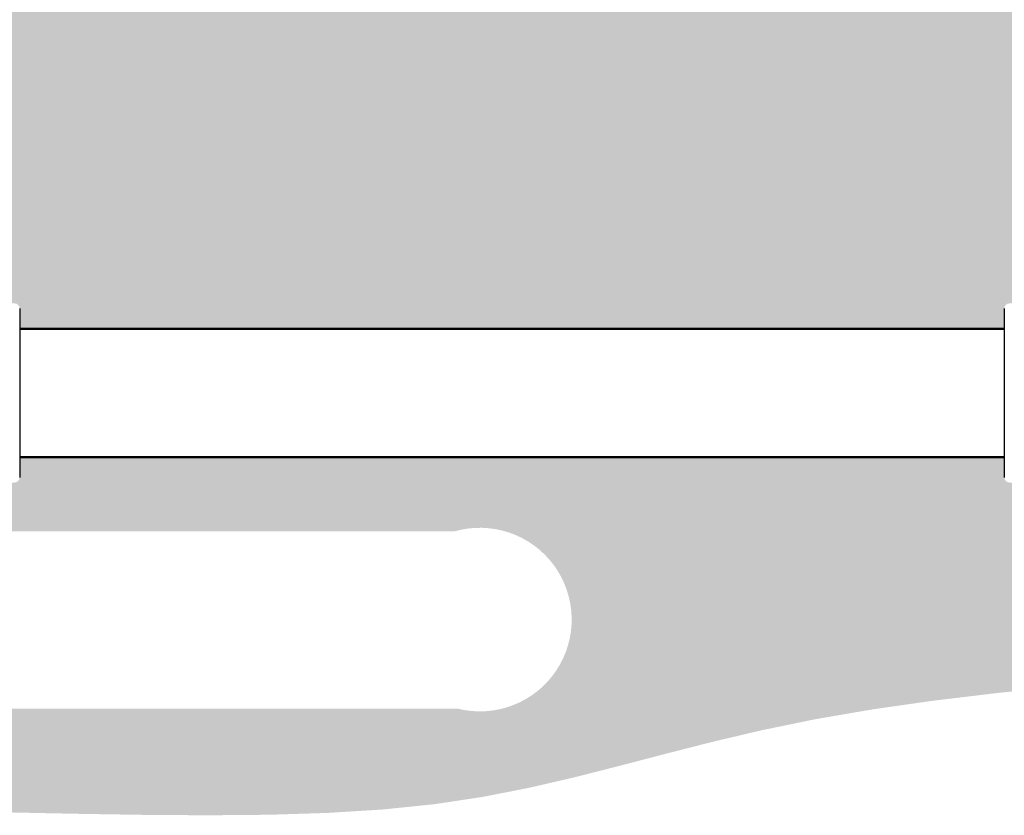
# Model space of a CAD drawing. Extents: x -118729 to -53705, y 33529 to 45095.
# Tile 56 of 83: x -60553 to -60093, y 35330 to 35702. Entities that reach past the tile are written whole.
import ezdxf

# ---------------------------------------------------------------- set-up
doc = ezdxf.new("R2010")
doc.units = 0
doc.header["$LTSCALE"] = 10
doc.header["$MEASUREMENT"] = 0
doc.linetypes.add('phl_thick', pattern=[0])
doc.layers.add('AM_0', color=7, linetype='CONTINUOUS', lineweight=50)
doc.layers.add('AM_8', color=1, linetype='CONTINUOUS', lineweight=25)
doc.layers.add('projection', color=7, linetype='CONTINUOUS')

msp = doc.modelspace()

# ---------------------------------------------------------------- hatches: boundary and pattern name
at = {"layer": 'AM_8'}
h = msp.add_hatch(dxfattribs=at)
h.set_pattern_fill('HEX', color=9, scale=1.600000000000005, angle=45, style=0)
h.set_pattern_definition([(45, (-46406.56915548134, 36684.14023366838), (-6.221703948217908, 6.221703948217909), [5.080000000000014, -10.16000000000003]), (165, (-46406.56915548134, 36684.14023366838), (-2.277301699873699, -8.499005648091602), [5.08, -10.16]), (104.9999999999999, (-46402.97705303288, 36687.73233611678), (-8.499005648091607, -2.277301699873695), [5.08, -10.16])])
edge = h.paths.add_edge_path(flags=16)
edge.add_line((-59825.65901947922, 35580.71476859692), (-59825.65901947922, 35580.56656859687))
edge.add_line((-59825.65901947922, 35580.56656859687), (-59824.23933547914, 35581.98625259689))
edge.add_line((-59824.23933547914, 35581.98625259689), (-59823.32782928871, 35581.07474846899))
edge.add_arc((-59774.45901947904, 35527.11476859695), 72.79999999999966, 92.8344637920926, 132.1655355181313, ccw=False)
edge.add_line((-59778.05901947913, 35599.82570312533), (-59778.05901947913, 35601.11476859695))
edge.add_line((-59778.05901947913, 35601.11476859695), (-59770.85901947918, 35601.11476859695))
edge.add_line((-59770.85901947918, 35601.11476859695), (-59770.85901947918, 35599.82570312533))
edge.add_arc((-59774.45901947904, 35527.11476859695), 72.79999999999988, 47.83446448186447, 87.1655362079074, ccw=False)
edge.add_line((-59725.59020966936, 35581.07474846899), (-59724.67870347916, 35581.98625259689))
edge.add_line((-59724.67870347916, 35581.98625259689), (-59719.58753547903, 35576.89508459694))
edge.add_line((-59719.58753547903, 35576.89508459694), (-59720.49903960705, 35575.98357840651))
edge.add_arc((-59774.45901947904, 35527.11476859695), 72.80000000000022, 2.8344637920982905, 42.16553551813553, ccw=False)
edge.add_line((-59701.74808495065, 35530.71476859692), (-59700.45901947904, 35530.71476859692))
edge.add_line((-59700.45901947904, 35530.71476859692), (-59700.45901947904, 35523.51476859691))
edge.add_line((-59700.45901947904, 35523.51476859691), (-59701.74808495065, 35523.51476859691))
edge.add_arc((-59774.45901947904, 35527.11476859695), 72.7999999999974, 317.8344644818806, 357.1655362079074, ccw=False)
edge.add_line((-59720.49903960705, 35478.24595878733), (-59719.58753547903, 35477.3344525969))
edge.add_line((-59719.58753547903, 35477.3344525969), (-59724.67870347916, 35472.24328459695))
edge.add_line((-59724.67870347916, 35472.24328459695), (-59725.59020966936, 35473.15478872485))
edge.add_arc((-59774.45901947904, 35527.11476859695), 72.79999999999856, 272.8344637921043, 312.1655355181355, ccw=False)
edge.add_line((-59770.85901947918, 35454.40383406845), (-59770.85901947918, 35453.11476859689))
edge.add_line((-59770.85901947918, 35453.11476859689), (-59778.05901947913, 35453.11476859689))
edge.add_line((-59778.05901947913, 35453.11476859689), (-59778.05901947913, 35454.40383406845))
edge.add_arc((-59774.45901947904, 35527.11476859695), 72.79999999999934, 227.8344644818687, 267.1655362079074, ccw=False)
edge.add_line((-59823.32782928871, 35473.15478872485), (-59824.23933547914, 35472.24328459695))
edge.add_line((-59824.23933547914, 35472.24328459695), (-59825.57318406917, 35473.57713318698))
edge.add_line((-59825.57318406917, 35473.57713318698), (-59825.65901947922, 35473.51476859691))
edge.add_line((-59825.65901947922, 35473.51476859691), (-59844.45901947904, 35473.51476859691))
edge.add_line((-59844.45901947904, 35473.51476859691), (-59844.45901947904, 35472.39476699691))
edge.add_line((-59844.45901947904, 35472.39476699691), (-59858.45901947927, 35472.39476699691))
edge.add_line((-59858.45901947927, 35472.39476699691), (-59858.45901947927, 35481.61712367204))
edge.add_line((-59858.45901947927, 35481.61712367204), (-59859.40622096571, 35481.58752219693))
edge.add_line((-59859.40622096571, 35481.58752219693), (-59860.30944656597, 35480.8561013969))
edge.add_line((-59860.30944656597, 35480.8561013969), (-59861.44370416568, 35480.82065579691))
edge.add_line((-59861.44370416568, 35480.82065579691), (-59861.44370416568, 35573.40888139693))
edge.add_line((-59861.44370416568, 35573.40888139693), (-59860.30944656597, 35573.37343579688))
edge.add_line((-59860.30944656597, 35573.37343579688), (-59859.40622096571, 35572.64201499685))
edge.add_line((-59859.40622096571, 35572.64201499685), (-59858.45901947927, 35572.61241352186))
edge.add_line((-59858.45901947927, 35572.61241352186), (-59858.45901947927, 35581.83477019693))
edge.add_line((-59858.45901947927, 35581.83477019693), (-59844.45901947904, 35581.83477019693))
edge.add_line((-59844.45901947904, 35581.83477019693), (-59844.45901947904, 35580.71476859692))
edge.add_line((-59844.45901947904, 35580.71476859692), (-59825.65901947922, 35580.71476859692))
edge = h.paths.add_edge_path(flags=16)
edge.add_line((-60455.40638900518, 35462.44064142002), (-60431.64092047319, 35462.44064142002))
edge.add_line((-60431.64092047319, 35462.44064142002), (-60425.6995533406, 35462.44064142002))
edge.add_line((-60425.6995533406, 35462.44064142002), (-60395.99271767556, 35462.44064142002))
edge.add_line((-60395.99271767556, 35462.44064142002), (-60390.05135054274, 35462.44064142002))
edge.add_line((-60390.05135054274, 35462.44064142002), (-60350.04062979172, 35462.44064142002))
edge.add_arc((-60338.15760940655, 35421.22233482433), 42.89702754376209, -103.58519168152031, 106.0819924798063, ccw=False)
edge.add_line((-60348.23373073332, 35379.52549140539), (-61022.16533288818, 35379.52549140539))
edge.add_line((-61022.16533288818, 35379.52549140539), (-61022.16533288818, 35375.35306732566))
edge.add_line((-61022.16533288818, 35375.35306732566), (-61031.56373336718, 35375.35306732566))
edge.add_line((-61031.56373336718, 35375.35306732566), (-61031.56373336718, 35466.61306549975))
edge.add_line((-61031.56373336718, 35466.61306549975), (-61022.16533288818, 35466.61306549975))
edge.add_line((-61022.16533288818, 35466.61306549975), (-61022.16533288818, 35462.44064142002))
edge.add_line((-61022.16533288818, 35462.44064142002), (-61001.88206312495, 35462.44064142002))
edge.add_line((-61001.88206312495, 35462.44064142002), (-60966.36396244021, 35462.44064142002))
edge.add_line((-60966.36396244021, 35462.44064142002), (-60930.71575964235, 35462.44064142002))
edge.add_line((-60930.71575964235, 35462.44064142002), (-60924.77439250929, 35462.44064142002))
edge.add_line((-60924.77439250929, 35462.44064142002), (-60895.06755684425, 35462.44064142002))
edge.add_line((-60895.06755684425, 35462.44064142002), (-60889.12618971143, 35462.44064142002))
edge.add_line((-60889.12618971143, 35462.44064142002), (-60823.77115124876, 35462.44064142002))
edge.add_line((-60823.77115124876, 35462.44064142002), (-60817.82978411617, 35462.44064142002))
edge.add_line((-60817.82978411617, 35462.44064142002), (-60788.12294845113, 35462.44064142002))
edge.add_line((-60788.12294845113, 35462.44064142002), (-60782.18158131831, 35462.44064142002))
edge.add_line((-60782.18158131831, 35462.44064142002), (-60740.59201138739, 35462.44064142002))
edge.add_line((-60740.59201138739, 35462.44064142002), (-60710.88517572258, 35462.44064142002))
edge.add_line((-60710.88517572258, 35462.44064142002), (-60645.53013726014, 35462.44064142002))
edge.add_line((-60645.53013726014, 35462.44064142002), (-60639.58877012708, 35462.44064142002))
edge.add_line((-60639.58877012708, 35462.44064142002), (-60574.23373166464, 35462.44064142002))
edge.add_line((-60574.23373166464, 35462.44064142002), (-60568.29236453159, 35462.44064142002))
edge.add_line((-60568.29236453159, 35462.44064142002), (-60538.58552886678, 35462.44064142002))
edge.add_line((-60538.58552886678, 35462.44064142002), (-60532.64416173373, 35462.44064142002))
edge.add_line((-60532.64416173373, 35462.44064142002), (-60467.28912327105, 35462.44064142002))
edge.add_line((-60467.28912327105, 35462.44064142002), (-60461.34775613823, 35462.44064142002))
edge.add_line((-60461.34775613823, 35462.44064142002), (-60458.48897031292, 35462.44064142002))
edge.add_line((-60458.48897031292, 35462.44064142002), (-60455.40638900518, 35462.44064142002))
edge = h.paths.add_edge_path(flags=16)
edge.add_line((-60640.50384603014, 35580.71476859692), (-60640.50384603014, 35580.61916299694))
edge.add_line((-60640.50384603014, 35580.61916299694), (-60632.5118476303, 35580.61916299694))
edge.add_line((-60632.5118476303, 35580.61916299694), (-60632.04246283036, 35580.14893019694))
edge.add_line((-60632.04246283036, 35580.14893019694), (-60631.57725323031, 35579.68286539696))
edge.add_line((-60631.57725323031, 35579.68286539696), (-60631.11615643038, 35579.22090859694))
edge.add_line((-60631.11615643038, 35579.22090859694), (-60630.65911963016, 35578.76300459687))
edge.add_line((-60630.65911963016, 35578.76300459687), (-60630.2060916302, 35578.30909819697))
edge.add_line((-60630.2060916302, 35578.30909819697), (-60629.75701963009, 35577.85914139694))
edge.add_line((-60629.75701963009, 35577.85914139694), (-60629.31184763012, 35577.41307819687))
edge.add_line((-60629.31184763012, 35577.41307819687), (-60582.22324923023, 35577.41307819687))
edge.add_line((-60582.22324923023, 35577.41307819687), (-60580.77630043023, 35576.3978157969))
edge.add_line((-60580.77630043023, 35576.3978157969), (-60579.3592964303, 35575.40348939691))
edge.add_line((-60579.3592964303, 35575.40348939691), (-60577.97132043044, 35574.42944779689))
edge.add_line((-60577.97132043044, 35574.42944779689), (-60576.61151803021, 35573.47508059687))
edge.add_line((-60576.61151803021, 35573.47508059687), (-60575.27902283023, 35572.53979019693))
edge.add_line((-60575.27902283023, 35572.53979019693), (-60573.97302923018, 35571.62300859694))
edge.add_line((-60573.97302923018, 35571.62300859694), (-60572.69275563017, 35570.72418939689))
edge.add_line((-60572.69275563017, 35570.72418939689), (-60572.5118476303, 35570.71476859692))
edge.add_line((-60572.5118476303, 35570.71476859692), (-60555.71184763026, 35568.96476859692))
edge.add_arc((-60555.71184763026, 35566.5647685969), 2.4, 0, 90, ccw=False)
edge.add_line((-60553.31184763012, 35566.5647685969), (-60553.31184763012, 35557.11476859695))
edge.add_line((-60553.31184763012, 35557.11476859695), (-60093.00622096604, 35557.11476859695))
edge.add_line((-60093.00622096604, 35557.11476859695), (-60093.00622096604, 35566.5647685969))
edge.add_arc((-60090.60622096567, 35566.5647685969), 2.4, 90, 180, ccw=False)
edge.add_line((-60090.60622096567, 35568.96476859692), (-60073.80622096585, 35570.71476859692))
edge.add_line((-60073.80622096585, 35570.71476859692), (-60073.62531296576, 35570.72418939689))
edge.add_line((-60073.62531296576, 35570.72418939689), (-60072.34503936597, 35571.62300859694))
edge.add_line((-60072.34503936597, 35571.62300859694), (-60071.03904576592, 35572.53979019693))
edge.add_line((-60071.03904576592, 35572.53979019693), (-60069.70655056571, 35573.47508059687))
edge.add_line((-60069.70655056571, 35573.47508059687), (-60068.34674816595, 35574.42944779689))
edge.add_line((-60068.34674816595, 35574.42944779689), (-60066.95877216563, 35575.40348939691))
edge.add_line((-60066.95877216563, 35575.40348939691), (-60065.54176816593, 35576.3978157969))
edge.add_line((-60065.54176816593, 35576.3978157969), (-60064.09481936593, 35577.41307819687))
edge.add_line((-60064.09481936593, 35577.41307819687), (-60017.00622096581, 35577.41307819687))
edge.add_line((-60017.00622096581, 35577.41307819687), (-60016.56104896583, 35577.85914139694))
edge.add_line((-60016.56104896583, 35577.85914139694), (-60016.11197696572, 35578.30909819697))
edge.add_line((-60016.11197696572, 35578.30909819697), (-60015.65894896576, 35578.76300459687))
edge.add_line((-60015.65894896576, 35578.76300459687), (-60015.20191216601, 35579.22090859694))
edge.add_line((-60015.20191216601, 35579.22090859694), (-60014.74081536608, 35579.68286539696))
edge.add_line((-60014.74081536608, 35579.68286539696), (-60014.2756057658, 35580.14893019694))
edge.add_line((-60014.2756057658, 35580.14893019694), (-60013.80622096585, 35580.61916299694))
edge.add_line((-60013.80622096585, 35580.61916299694), (-60005.81422256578, 35580.61916299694))
edge.add_line((-60005.81422256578, 35580.61916299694), (-60005.81422256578, 35580.71476859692))
edge.add_line((-60005.81422256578, 35580.71476859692), (-60005.80622096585, 35580.71476859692))
edge.add_line((-60005.80622096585, 35580.71476859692), (-60005.80622096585, 35575.11476859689))
edge.add_line((-60005.80622096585, 35575.11476859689), (-60002.6062209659, 35575.11476859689))
edge.add_line((-60002.6062209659, 35575.11476859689), (-60000.78416576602, 35568.31476859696))
edge.add_line((-60000.78416576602, 35568.31476859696), (-59953.80622096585, 35568.31476859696))
edge.add_arc((-59953.80622096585, 35527.11476859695), 41.20000000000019, 34.20364142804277, 90, ccw=False)
edge.add_line((-59919.7319731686, 35550.27476939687), (-59869.80622096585, 35550.27476939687))
edge.add_line((-59869.80622096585, 35550.27476939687), (-59869.80622096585, 35574.55476779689))
edge.add_line((-59869.80622096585, 35574.55476779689), (-59867.9020433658, 35581.66125259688))
edge.add_line((-59867.9020433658, 35581.66125259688), (-59862.6062209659, 35581.87476619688))
edge.add_line((-59862.6062209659, 35581.87476619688), (-59862.6062209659, 35569.39808139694))
edge.add_line((-59862.6062209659, 35569.39808139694), (-59862.6059017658, 35569.04881099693))
edge.add_line((-59862.6059017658, 35569.04881099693), (-59862.60529136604, 35568.70542699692))
edge.add_line((-59862.60529136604, 35568.70542699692), (-59862.60479296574, 35568.36942539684))
edge.add_line((-59862.60479296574, 35568.36942539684), (-59862.60479296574, 35568.03989659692))
edge.add_line((-59862.60479296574, 35568.03989659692), (-59862.60529136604, 35567.7039253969))
edge.add_line((-59862.60529136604, 35567.7039253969), (-59862.6059017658, 35567.3605813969))
edge.add_line((-59862.6059017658, 35567.3605813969), (-59862.6062209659, 35567.01132939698))
edge.add_line((-59862.6062209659, 35567.01132939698), (-59862.6062209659, 35529.36899739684))
edge.add_line((-59862.6062209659, 35529.36899739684), (-59862.60598416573, 35528.70971019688))
edge.add_line((-59862.60598416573, 35528.70971019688), (-59862.60549616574, 35528.06134299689))
edge.add_line((-59862.60549616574, 35528.06134299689), (-59862.60509056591, 35527.42641099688))
edge.add_line((-59862.60509056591, 35527.42641099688), (-59862.60509056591, 35526.80312619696))
edge.add_line((-59862.60509056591, 35526.80312619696), (-59862.60549616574, 35526.16819419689))
edge.add_line((-59862.60549616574, 35526.16819419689), (-59862.60598416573, 35525.51982699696))
edge.add_line((-59862.60598416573, 35525.51982699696), (-59862.6062209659, 35524.86053979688))
edge.add_line((-59862.6062209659, 35524.86053979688), (-59862.6062209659, 35472.35477099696))
edge.add_line((-59862.6062209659, 35472.35477099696), (-59867.9020433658, 35472.5682845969))
edge.add_line((-59867.9020433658, 35472.5682845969), (-59869.80622096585, 35479.67476939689))
edge.add_line((-59869.80622096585, 35479.67476939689), (-59869.80622096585, 35503.95476779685))
edge.add_line((-59869.80622096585, 35503.95476779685), (-59919.7319731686, 35503.95476779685))
edge.add_arc((-59953.80622096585, 35527.11476859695), 41.20000000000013, 270.00000000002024, 325.7963585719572, ccw=False)
edge.add_line((-59953.80622096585, 35485.91476859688), (-60000.78416576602, 35485.91476859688))
edge.add_line((-60000.78416576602, 35485.91476859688), (-60002.6062209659, 35479.11476859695))
edge.add_line((-60002.6062209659, 35479.11476859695), (-60005.80622096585, 35479.11476859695))
edge.add_line((-60005.80622096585, 35479.11476859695), (-60005.80622096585, 35473.51476859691))
edge.add_line((-60005.80622096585, 35473.51476859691), (-60005.81422256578, 35473.51476859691))
edge.add_line((-60005.81422256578, 35473.51476859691), (-60005.81422256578, 35473.6103741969))
edge.add_line((-60005.81422256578, 35473.6103741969), (-60013.80622096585, 35473.6103741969))
edge.add_line((-60013.80622096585, 35473.6103741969), (-60014.2756057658, 35474.0806069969))
edge.add_line((-60014.2756057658, 35474.0806069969), (-60014.74081536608, 35474.54667179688))
edge.add_line((-60014.74081536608, 35474.54667179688), (-60015.20191216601, 35475.0086285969))
edge.add_line((-60015.20191216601, 35475.0086285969), (-60015.65894896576, 35475.46653259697))
edge.add_line((-60015.65894896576, 35475.46653259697), (-60016.11197696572, 35475.92043899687))
edge.add_line((-60016.11197696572, 35475.92043899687), (-60016.56104896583, 35476.3703957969))
edge.add_line((-60016.56104896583, 35476.3703957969), (-60017.00622096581, 35476.81645899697))
edge.add_line((-60017.00622096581, 35476.81645899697), (-60064.09481936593, 35476.81645899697))
edge.add_line((-60064.09481936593, 35476.81645899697), (-60065.54176816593, 35477.83172139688))
edge.add_line((-60065.54176816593, 35477.83172139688), (-60066.95877216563, 35478.82604779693))
edge.add_line((-60066.95877216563, 35478.82604779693), (-60068.34674816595, 35479.80008939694))
edge.add_line((-60068.34674816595, 35479.80008939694), (-60069.70655056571, 35480.75445659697))
edge.add_line((-60069.70655056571, 35480.75445659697), (-60071.03904576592, 35481.68974699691))
edge.add_line((-60071.03904576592, 35481.68974699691), (-60072.34503936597, 35482.60652859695))
edge.add_line((-60072.34503936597, 35482.60652859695), (-60073.62531296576, 35483.50534779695))
edge.add_line((-60073.62531296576, 35483.50534779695), (-60073.80622096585, 35483.51476859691))
edge.add_line((-60073.80622096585, 35483.51476859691), (-60090.60622096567, 35485.26476859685))
edge.add_arc((-60090.60622096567, 35487.66476859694), 2.4, 180, 270, ccw=False)
edge.add_line((-60093.00622096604, 35487.66476859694), (-60093.00622096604, 35497.11476859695))
edge.add_line((-60093.00622096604, 35497.11476859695), (-60553.31184763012, 35497.11476859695))
edge.add_line((-60553.31184763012, 35497.11476859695), (-60553.31184763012, 35487.66476859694))
edge.add_arc((-60555.71184763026, 35487.66476859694), 2.4, 270, 360, ccw=False)
edge.add_line((-60555.71184763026, 35485.26476859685), (-60572.5118476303, 35483.51476859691))
edge.add_line((-60572.5118476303, 35483.51476859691), (-60572.69275563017, 35483.50534779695))
edge.add_line((-60572.69275563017, 35483.50534779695), (-60573.97302923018, 35482.60652859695))
edge.add_line((-60573.97302923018, 35482.60652859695), (-60575.27902283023, 35481.68974699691))
edge.add_line((-60575.27902283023, 35481.68974699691), (-60576.61151803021, 35480.75445659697))
edge.add_line((-60576.61151803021, 35480.75445659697), (-60577.97132043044, 35479.80008939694))
edge.add_line((-60577.97132043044, 35479.80008939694), (-60579.3592964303, 35478.82604779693))
edge.add_line((-60579.3592964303, 35478.82604779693), (-60580.77630043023, 35477.83172139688))
edge.add_line((-60580.77630043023, 35477.83172139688), (-60582.22324923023, 35476.81645899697))
edge.add_line((-60582.22324923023, 35476.81645899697), (-60629.31184763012, 35476.81645899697))
edge.add_line((-60629.31184763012, 35476.81645899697), (-60629.75701963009, 35476.3703957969))
edge.add_line((-60629.75701963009, 35476.3703957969), (-60630.2060916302, 35475.92043899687))
edge.add_line((-60630.2060916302, 35475.92043899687), (-60630.65911963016, 35475.46653259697))
edge.add_line((-60630.65911963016, 35475.46653259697), (-60631.11615643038, 35475.0086285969))
edge.add_line((-60631.11615643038, 35475.0086285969), (-60631.57725323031, 35474.54667179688))
edge.add_line((-60631.57725323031, 35474.54667179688), (-60632.04246283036, 35474.0806069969))
edge.add_line((-60632.04246283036, 35474.0806069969), (-60632.5118476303, 35473.6103741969))
edge.add_line((-60632.5118476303, 35473.6103741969), (-60640.50384603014, 35473.6103741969))
edge.add_line((-60640.50384603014, 35473.6103741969), (-60640.50384603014, 35473.51476859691))
edge.add_line((-60640.50384603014, 35473.51476859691), (-60640.51184763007, 35473.51476859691))
edge.add_line((-60640.51184763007, 35473.51476859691), (-60640.51184763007, 35479.11476859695))
edge.add_line((-60640.51184763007, 35479.11476859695), (-60643.71184763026, 35479.11476859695))
edge.add_line((-60643.71184763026, 35479.11476859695), (-60645.53390283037, 35485.91476859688))
edge.add_line((-60645.53390283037, 35485.91476859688), (-60692.5118476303, 35485.91476859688))
edge.add_arc((-60692.5118476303, 35527.11476859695), 41.19999999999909, 215.0146870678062, 270, ccw=False)
edge.add_line((-60726.25485314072, 35503.47476903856), (-60769.88919012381, 35503.47476859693))
edge.add_arc((-60769.88919012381, 35497.63476859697), 5.840000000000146, 90, 114.6519509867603)
edge.add_line((-60772.32508355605, 35502.94250099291), (-60777.46076212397, 35498.5263405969))
edge.add_line((-60777.46076212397, 35498.5263405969), (-60777.46076299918, 35498.52634147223))
edge.add_arc((-60780.28919012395, 35501.35476859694), 3.999999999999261, 269.9999656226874, 314.9999999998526, ccw=False)
edge.add_line((-60780.28919252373, 35497.35476859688), (-60780.28919252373, 35497.35476779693))
edge.add_line((-60780.28919252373, 35497.35476779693), (-60797.29142612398, 35497.35476779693))
edge.add_line((-60797.29142612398, 35497.35476779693), (-60797.2691245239, 35497.37789419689))
edge.add_line((-60797.2691245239, 35497.37789419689), (-60797.25458532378, 35497.40066619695))
edge.add_line((-60797.25458532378, 35497.40066619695), (-60797.2472493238, 35497.42296859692))
edge.add_line((-60797.2472493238, 35497.42296859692), (-60797.246541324, 35497.44478299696))
edge.add_line((-60797.246541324, 35497.44478299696), (-60797.25232772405, 35497.46696619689))
edge.add_line((-60797.25232772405, 35497.46696619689), (-60797.26518132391, 35497.48964619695))
edge.add_line((-60797.26518132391, 35497.48964619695), (-60797.28568932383, 35497.51270539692))
edge.add_line((-60797.28568932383, 35497.51270539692), (-60797.31449812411, 35497.53602139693))
edge.add_line((-60797.31449812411, 35497.53602139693), (-60797.35218052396, 35497.55947659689))
edge.add_line((-60797.35218052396, 35497.55947659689), (-60797.39938532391, 35497.58295099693))
edge.add_line((-60797.39938532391, 35497.58295099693), (-60797.45681972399, 35497.60632779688))
edge.add_line((-60797.45681972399, 35497.60632779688), (-60797.39584532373, 35497.65507659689))
edge.add_line((-60797.39584532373, 35497.65507659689), (-60797.33662932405, 35497.70482619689))
edge.add_line((-60797.33662932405, 35497.70482619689), (-60797.27931732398, 35497.75534459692))
edge.add_line((-60797.27931732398, 35497.75534459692), (-60797.22404372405, 35497.80641579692))
edge.add_line((-60797.22404372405, 35497.80641579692), (-60797.17093092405, 35497.85781019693))
edge.add_line((-60797.17093092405, 35497.85781019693), (-60797.11967332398, 35497.9097573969))
edge.add_line((-60797.11967332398, 35497.9097573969), (-60797.06875812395, 35497.9637797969))
edge.add_line((-60797.06875812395, 35497.9637797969), (-60797.06875812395, 35556.26575739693))
edge.add_line((-60797.06875812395, 35556.26575739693), (-60797.11967332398, 35556.31977979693))
edge.add_line((-60797.11967332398, 35556.31977979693), (-60797.17093092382, 35556.37172699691))
edge.add_line((-60797.17093092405, 35556.37172699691), (-60797.22404372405, 35556.42312139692))
edge.add_line((-60797.22404372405, 35556.42312139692), (-60797.27931732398, 35556.47419259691))
edge.add_line((-60797.27931732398, 35556.47419259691), (-60797.33662932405, 35556.52471099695))
edge.add_line((-60797.33662932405, 35556.52471099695), (-60797.39584532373, 35556.57446059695))
edge.add_line((-60797.39584532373, 35556.57446059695), (-60797.45681972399, 35556.6232093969))
edge.add_line((-60797.45681972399, 35556.6232093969), (-60797.37121172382, 35556.65999579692))
edge.add_line((-60797.37121172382, 35556.65999579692), (-60797.30984692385, 35556.69685819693))
edge.add_line((-60797.30984692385, 35556.69685819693), (-60797.27023492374, 35556.73333579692))
edge.add_line((-60797.27023492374, 35556.73333579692), (-60797.2499837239, 35556.76896459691))
edge.add_line((-60797.2499837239, 35556.76896459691), (-60797.24674852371, 35556.80342859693))
edge.add_line((-60797.24674852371, 35556.80342859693), (-60797.2599077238, 35556.83858139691))
edge.add_line((-60797.2599077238, 35556.83858139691), (-60797.29142612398, 35556.87476939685))
edge.add_line((-60797.29142612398, 35556.87476939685), (-60780.28919252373, 35556.87476939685))
edge.add_line((-60780.28919252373, 35556.87476939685), (-60780.28919252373, 35556.87476859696))
edge.add_arc((-60780.28919012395, 35552.87476859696), 3.99999999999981, 44.999999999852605, 90.0000343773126, ccw=False)
edge.add_line((-60777.46076299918, 35555.70319572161), (-60777.46076212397, 35555.70319659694))
edge.add_line((-60777.46076212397, 35555.70319659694), (-60775.44659743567, 35553.86236962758))
edge.add_arc((-60780.26107492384, 35547.67476859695), 7.840000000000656, 43.03502016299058, 52.1140621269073, ccw=False)
edge.add_line((-60774.53053107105, 35553.02513934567), (-60772.41481901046, 35551.0915041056))
edge.add_arc((-60770.60327266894, 35555.03880394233), 4.343141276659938, 245.3480457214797, 279.4633509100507)
edge.add_line((-60769.88918772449, 35550.75476859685), (-60726.25485283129, 35550.75476859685))
edge.add_arc((-60692.5118476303, 35527.11476859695), 41.19999999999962, 89.99999999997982, 144.9853121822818, ccw=False)
edge.add_line((-60692.5118476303, 35568.31476859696), (-60645.53390283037, 35568.31476859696))
edge.add_line((-60645.53390283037, 35568.31476859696), (-60643.71184763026, 35575.11476859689))
edge.add_line((-60643.71184763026, 35575.11476859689), (-60640.51184763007, 35575.11476859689))
edge.add_line((-60640.51184763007, 35575.11476859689), (-60640.51184763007, 35580.71476859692))
edge.add_line((-60640.51184763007, 35580.71476859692), (-60640.50384603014, 35580.71476859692))
edge = h.paths.add_edge_path()
edge.add_arc((-60753.08494265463, 35953.94102134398), 268.3364670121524, 201.7314666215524, 216.1050728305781)
edge.add_arc((-60925.72155674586, 35814.62507965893), 48.00000000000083, 203.0661873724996, 249.9330365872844)
edge.add_arc((-60942.05398108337, 35769.91476859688), 0.3999999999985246, 249.9330365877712, 270)
edge.add_line((-60942.05398108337, 35769.51476859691), (-60941.84997184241, 35769.51476859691))
edge.add_line((-60941.84997184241, 35769.51476859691), (-60941.71034195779, 35753.51476859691))
edge.add_line((-60941.71034195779, 35753.51476859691), (-60941.04997184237, 35753.51476859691))
edge.add_line((-60941.04997184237, 35753.51476859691), (-60941.04997184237, 35749.51476859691))
edge.add_line((-60941.04997184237, 35749.51476859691), (-60940.24997184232, 35748.71476859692))
edge.add_line((-60940.24997184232, 35748.71476859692), (-60937.1535408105, 35748.71476859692))
edge.add_line((-60937.1535408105, 35748.71476859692), (-60936.05089903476, 35622.36453595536))
edge.add_arc((-60934.45095995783, 35622.3784984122), 1.599999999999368, 180.4999999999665, 225.0000000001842)
edge.add_line((-60935.58233080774, 35621.2471275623), (-60932.31860099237, 35617.98339774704))
edge.add_arc((-60933.44997184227, 35616.85202689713), 1.600000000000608, -5.210836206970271e-10, 44.999999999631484, ccw=False)
edge.add_line((-60931.84997184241, 35616.85202689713), (-60931.84997184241, 35492.3147685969))
edge.add_arc((-60925.44997184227, 35492.3147685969), 6.400000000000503, 180, 270)
edge.add_line((-60925.44997184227, 35485.91476859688), (-60846.24997184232, 35485.91476859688))
edge.add_arc((-60846.24997184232, 35492.3147685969), 6.39999999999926, 270, 360)
edge.add_line((-60839.84997184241, 35492.3147685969), (-60839.84997184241, 35503.95476779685))
edge.add_line((-60839.84997184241, 35503.95476779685), (-60802.89264692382, 35503.95476779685))
edge.add_line((-60802.89264692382, 35503.95476779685), (-60802.89264692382, 35502.8683085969))
edge.add_line((-60802.89264692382, 35502.8683085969), (-60802.59584532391, 35499.47587099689))
edge.add_line((-60802.59584532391, 35499.47587099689), (-60802.59584532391, 35554.75366619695))
edge.add_line((-60802.59584532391, 35554.75366619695), (-60802.89264692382, 35551.36122859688))
edge.add_line((-60802.89264692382, 35551.36122859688), (-60802.89264692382, 35550.27476939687))
edge.add_line((-60802.89264692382, 35550.27476939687), (-60839.84997184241, 35550.27476939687))
edge.add_line((-60839.84997184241, 35550.27476939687), (-60839.84997184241, 35616.85202689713))
edge.add_arc((-60838.24997184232, 35616.85202689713), 1.600000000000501, 134.9999999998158, 180, ccw=False)
edge.add_line((-60839.38134269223, 35617.98339774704), (-60836.11761287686, 35621.2471275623))
edge.add_arc((-60837.24898372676, 35622.3784984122), 1.600000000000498, 315.0000000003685, 359.5000000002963)
edge.add_line((-60835.64904465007, 35622.36453595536), (-60834.54640287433, 35748.71476859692))
edge.add_line((-60834.54640287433, 35748.71476859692), (-60831.44997184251, 35748.71476859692))
edge.add_line((-60831.44997184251, 35748.71476859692), (-60830.64997184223, 35749.51476859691))
edge.add_line((-60830.64997184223, 35749.51476859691), (-60830.64997184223, 35753.51476859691))
edge.add_line((-60830.64997184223, 35753.51476859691), (-60829.9896017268, 35753.51476859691))
edge.add_line((-60829.9896017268, 35753.51476859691), (-60829.84997184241, 35769.51476859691))
edge.add_line((-60829.84997184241, 35769.51476859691), (-60829.64596260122, 35769.51476859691))
edge.add_arc((-60829.64596260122, 35769.91476859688), 0.4000000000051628, 270, 290.0669634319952)
edge.add_arc((-60845.97838693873, 35814.62507965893), 47.99999999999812, 290.0669634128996, 336.9338126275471)
edge.add_arc((-61018.61500103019, 35953.94102134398), 268.3364670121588, 323.8949271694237, 338.2685333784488)
edge.add_line((-60769.3493763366, 35854.58757210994), (-59609.64856172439, 35854.58757210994))
edge.add_line((-59609.64856172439, 35854.58757210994), (-59606.17789842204, 35834.98363005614))
edge.add_line((-59606.17789842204, 35834.98363005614), (-59600.19445970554, 35804.17620838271))
edge.add_line((-59600.19445970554, 35804.17620838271), (-59594.8218914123, 35777.91284600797))
edge.add_line((-59594.8218914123, 35777.91284600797), (-59590.12096078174, 35754.64049998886))
edge.add_line((-59590.12096078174, 35754.64049998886), (-59586.15243505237, 35732.80612738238))
edge.add_line((-59586.15243505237, 35732.80612738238), (-59582.9530943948, 35711.15148495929))
edge.add_line((-59582.9530943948, 35711.15148495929), (-59580.46377071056, 35689.59752834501))
edge.add_line((-59580.46377071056, 35689.59752834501), (-59578.60130883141, 35668.3600128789))
edge.add_line((-59578.60130883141, 35668.3600128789), (-59577.28255359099, 35647.65469390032))
edge.add_line((-59577.28255359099, 35647.65469390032), (-59576.42434982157, 35627.69732674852))
edge.add_line((-59576.42434982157, 35627.69732674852), (-59575.94354235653, 35608.70366676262))
edge.add_line((-59575.94354235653, 35608.70366676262), (-59575.75697602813, 35590.88946928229))
edge.add_line((-59575.75697602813, 35590.88946928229), (-59575.78149566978, 35574.47048964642))
edge.add_line((-59575.78149566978, 35574.47048964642), (-59575.95260273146, 35559.5982893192))
edge.add_line((-59575.95260273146, 35559.5982893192), (-59576.28042513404, 35546.16765426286))
edge.add_line((-59576.28042513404, 35546.16765426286), (-59576.79374741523, 35534.00917656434))
edge.add_line((-59576.79374741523, 35534.00917656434), (-59577.52135411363, 35522.95344831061))
edge.add_line((-59577.52135411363, 35522.95344831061), (-59578.49202976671, 35512.83106158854))
edge.add_line((-59578.49202976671, 35512.83106158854), (-59579.73455891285, 35503.47260848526))
edge.add_line((-59579.73455891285, 35503.47260848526), (-59581.27772609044, 35494.70868108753))
edge.add_line((-59581.27772609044, 35494.70868108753), (-59583.1503158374, 35486.36987148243))
edge.add_line((-59583.1503158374, 35486.36987148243), (-59585.36778652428, 35478.32299735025))
edge.add_line((-59585.36778652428, 35478.32299735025), (-59587.89229185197, 35470.57977874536))
edge.add_line((-59587.89229185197, 35470.57977874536), (-59590.67265935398, 35463.18816131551))
edge.add_line((-59590.67265935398, 35463.18816131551), (-59593.65771656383, 35456.19609070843))
edge.add_line((-59593.65771656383, 35456.19609070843), (-59596.79629101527, 35449.65151257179))
edge.add_line((-59596.79629101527, 35449.65151257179), (-59600.03721024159, 35443.60237255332))
edge.add_line((-59600.03721024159, 35443.60237255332), (-59603.32930177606, 35438.09661630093))
edge.add_line((-59603.32930177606, 35438.09661630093), (-59606.62139315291, 35433.1821894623))
edge.add_line((-59606.62139315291, 35433.1821894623), (-59609.96145843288, 35428.88839215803))
edge.add_line((-59609.96145843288, 35428.88839215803), (-59613.79405778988, 35425.16994239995))
edge.add_line((-59613.79405778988, 35425.16994239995), (-59618.66289792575, 35421.9629126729))
edge.add_line((-59618.66289792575, 35421.9629126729), (-59625.11168554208, 35419.20337546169))
edge.add_line((-59625.11168554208, 35419.20337546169), (-59633.68412734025, 35416.82740325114))
edge.add_line((-59633.68412734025, 35416.82740325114), (-59644.92393002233, 35414.77106852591))
edge.add_line((-59644.92393002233, 35414.77106852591), (-59659.37480028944, 35412.97044377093))
edge.add_line((-59659.37480028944, 35412.97044377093), (-59677.5804448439, 35411.36160147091))
edge.add_line((-59677.5804448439, 35411.36160147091), (-59699.89533913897, 35409.88434322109))
edge.add_line((-59699.89533913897, 35409.88434322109), (-59725.9170336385, 35408.49338705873))
edge.add_line((-59725.9170336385, 35408.49338705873), (-59755.05384755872, 35407.14718013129))
edge.add_line((-59755.05384755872, 35407.14718013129), (-59786.714100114, 35405.80416958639))
edge.add_line((-59786.714100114, 35405.80416958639), (-59820.30611052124, 35404.42280257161))
edge.add_line((-59820.30611052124, 35404.42280257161), (-59855.23819799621, 35402.96152623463))
edge.add_line((-59855.23819799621, 35402.96152623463), (-59890.91868175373, 35401.37878772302))
edge.add_line((-59890.91868175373, 35401.37878772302), (-59926.75588101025, 35399.6330341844))
edge.add_line((-59926.75588101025, 35399.6330341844), (-59962.22304306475, 35397.6824326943))
edge.add_line((-59962.22304306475, 35397.6824326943), (-59997.05312755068, 35395.48403004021))
edge.add_line((-59997.05312755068, 35395.48403004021), (-60031.04402218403, 35392.99459293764))
edge.add_line((-60031.04402218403, 35392.99459293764), (-60063.99361468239, 35390.17088810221))
edge.add_line((-60063.99361468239, 35390.17088810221), (-60095.69979276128, 35386.96968224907))
edge.add_line((-60095.69979276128, 35386.96968224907), (-60125.96044413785, 35383.34774209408))
edge.add_line((-60125.96044413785, 35383.34774209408), (-60154.57345652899, 35379.26183435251))
edge.add_line((-60154.57345652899, 35379.26183435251), (-60181.33671765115, 35374.66872573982))
edge.add_line((-60181.33671765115, 35374.66872573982), (-60206.15513835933, 35369.56519246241))
edge.add_line((-60206.15513835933, 35369.56519246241), (-60229.36172206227, 35364.10804869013))
edge.add_line((-60229.36172206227, 35364.10804869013), (-60251.39649530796, 35358.49411808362))
edge.add_line((-60251.39649530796, 35358.49411808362), (-60272.69948464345, 35352.92022430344))
edge.add_line((-60272.69948464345, 35352.92022430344), (-60293.71071661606, 35347.5831910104))
edge.add_line((-60293.71071661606, 35347.5831910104), (-60314.87021777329, 35342.67984186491))
edge.add_line((-60314.87021777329, 35342.67984186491), (-60336.61801466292, 35338.40700052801))
edge.add_line((-60336.61801466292, 35338.40700052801), (-60359.39413383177, 35334.96149065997))
edge.add_line((-60359.39413383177, 35334.96149065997), (-60383.56601967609, 35332.48358443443))
edge.add_line((-60383.56601967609, 35332.48358443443), (-60409.21078798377, 35330.88734807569))
edge.add_line((-60409.21078798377, 35330.88734807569), (-60436.33297239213, 35330.03029632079))
edge.add_line((-60436.33297239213, 35330.03029632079), (-60464.93710653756, 35329.76994390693))
edge.add_line((-60464.93710653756, 35329.76994390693), (-60495.0277240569, 35329.96380557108))
edge.add_line((-60495.0277240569, 35329.96380557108), (-60526.60935858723, 35330.4693960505))
edge.add_line((-60526.60935858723, 35330.4693960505), (-60559.68654376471, 35331.14423008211))
edge.add_line((-60559.68654376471, 35331.14423008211), (-60594.26381322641, 35331.84582240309))
edge.add_line((-60594.26381322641, 35331.84582240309), (-60630.26082725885, 35332.45891172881))
edge.add_line((-60630.26082725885, 35332.45891172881), (-60667.25775274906, 35332.97713268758))
edge.add_line((-60667.25775274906, 35332.97713268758), (-60704.7498832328, 35333.42134388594))
edge.add_line((-60704.7498832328, 35333.42134388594), (-60742.23251224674, 35333.8124039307))
edge.add_line((-60742.23251224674, 35333.8124039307), (-60779.20093332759, 35334.17117142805))
edge.add_line((-60779.20093332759, 35334.17117142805), (-60815.15044001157, 35334.51850498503))
edge.add_line((-60815.15044001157, 35334.51850498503), (-60849.57632583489, 35334.87526320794))
edge.add_line((-60849.57632583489, 35334.87526320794), (-60881.97388433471, 35335.26230470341))
edge.add_line((-60881.97388433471, 35335.26230470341), (-60911.92146070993, 35335.72083128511))
edge.add_line((-60911.92146070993, 35335.72083128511), (-60939.3296068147, 35336.3734175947))
edge.add_line((-60939.3296068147, 35336.3734175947), (-60964.19192616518, 35337.3629814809))
edge.add_line((-60964.19192616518, 35337.3629814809), (-60986.50202227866, 35338.83244079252))
edge.add_line((-60986.50202227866, 35338.83244079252), (-61006.25349867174, 35340.92471337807))
edge.add_line((-61006.25349867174, 35340.92471337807), (-61023.43995886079, 35343.78271708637))
edge.add_line((-61023.43995886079, 35343.78271708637), (-61038.05500636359, 35347.54936976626))
edge.add_line((-61038.05500636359, 35347.54936976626), (-61050.0922446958, 35352.3675892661))
edge.add_line((-61050.0922446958, 35352.3675892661), (-61059.60817676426, 35358.36652244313))
edge.add_line((-61059.60817676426, 35358.36652244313), (-61066.91090303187, 35365.62023218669))
edge.add_line((-61066.91090303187, 35365.62023218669), (-61072.37142335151, 35374.1890103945))
edge.add_line((-61072.37142335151, 35374.1890103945), (-61076.36073757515, 35384.13314896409))
edge.add_line((-61076.36073757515, 35384.13314896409), (-61079.24984555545, 35395.51293979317))
edge.add_line((-61079.24984555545, 35395.51293979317), (-61081.40974714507, 35408.38867477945))
edge.add_line((-61081.40974714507, 35408.38867477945), (-61083.2114421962, 35422.82064582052))
edge.add_line((-61083.2114421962, 35422.82064582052), (-61085.02593056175, 35438.86914481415))
edge.add_line((-61085.02593056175, 35438.86914481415), (-61087.12373295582, 35456.52881801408))
edge.add_line((-61087.12373295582, 35456.52881801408), (-61089.37345354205, 35475.53172909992))
edge.add_line((-61089.37345354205, 35475.53172909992), (-61091.5432173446, 35495.54429610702))
edge.add_line((-61091.5432173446, 35495.54429610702), (-61093.40114938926, 35516.23293707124))
edge.add_line((-61093.40114938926, 35516.23293707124), (-61094.71537470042, 35537.26407002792))
edge.add_line((-61094.71537470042, 35537.26407002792), (-61095.2540183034, 35558.30411301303))
edge.add_line((-61095.2540183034, 35558.30411301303), (-61094.78520522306, 35579.01948406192))
edge.add_line((-61094.78520522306, 35579.01948406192), (-61093.07706048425, 35599.0766012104))
edge.add_line((-61093.07706048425, 35599.0766012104), (-61090.04986822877, 35618.35718505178))
edge.add_line((-61090.04986822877, 35618.35718505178), (-61086.23254906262, 35637.60416641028))
edge.add_line((-61086.23254906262, 35637.60416641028), (-61082.30618270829, 35657.77577866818))
edge.add_line((-61082.30618270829, 35657.77577866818), (-61078.9518488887, 35679.83025520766))
edge.add_line((-61078.9518488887, 35679.83025520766), (-61076.85062732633, 35704.72582941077))
edge.add_line((-61076.85062732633, 35704.72582941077), (-61076.68359774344, 35733.42073465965))
edge.add_line((-61076.68359774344, 35733.42073465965), (-61079.13183986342, 35766.87320433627))
edge.add_line((-61079.13183986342, 35766.87320433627), (-61084.87643340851, 35806.04147182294))
edge.add_line((-61084.87643340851, 35806.04147182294), (-61088.71300875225, 35854.58757210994))
edge.add_line((-61088.71300875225, 35854.58757210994), (-61002.350567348, 35854.58757210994))
h.paths.add_polyline_path([(-60976.6402882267, 35831.47889715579), (-60976.60396452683, 35831.15084099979), (-60976.67853769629, 35831.86306269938)])
h.paths.add_polyline_path([(-60977.78109085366, 35844.60694554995), (-60977.74935649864, 35844.21185343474), (-60977.80598792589, 35844.93167329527)])
h.paths.add_polyline_path([(-60976.48399746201, 35830.06736287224), (-60976.44153956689, 35829.72770764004), (-60976.52529728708, 35830.44036071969)])
h.paths.add_polyline_path([(-60977.91311935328, 35846.35066791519), (-60977.88949788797, 35846.02087772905), (-60977.86059462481, 35845.64389800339)])
h.paths.add_polyline_path([(-60976.30860396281, 35828.6642476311), (-60976.25509158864, 35828.28128769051), (-60976.35169495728, 35829.00896754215)])
h.paths.add_polyline_path([(-60978.01179123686, 35847.75622356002), (-60977.98631419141, 35847.37257484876), (-60977.96350487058, 35847.05412338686)])
h.paths.add_polyline_path([(-60976.10460286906, 35827.20431900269), (-60976.04443827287, 35826.80574299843), (-60976.15235575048, 35827.5460612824)])

# ---------------------------------------------------------------- linework, layer by layer
at = {"layer": 'AM_0'}
for p, q in [((-60553.31184763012, 35557.11476859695), (-60093.00622096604, 35557.11476859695)), ((-60553.31184763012, 35497.11476859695), (-60093.00622096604, 35497.11476859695))]:
    msp.add_line(p, q, dxfattribs=at)
at = {"layer": 'projection', "color": 7, "linetype": 'phl_thick'}
for p, q in [((-60553.31184763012, 35566.5647685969), (-60553.31184763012, 35487.66476859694)), ((-60093.00622096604, 35566.5647685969), (-60093.00622096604, 35487.66476859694))]:
    msp.add_line(p, q, dxfattribs=at)

doc.saveas('drawing.dxf')
